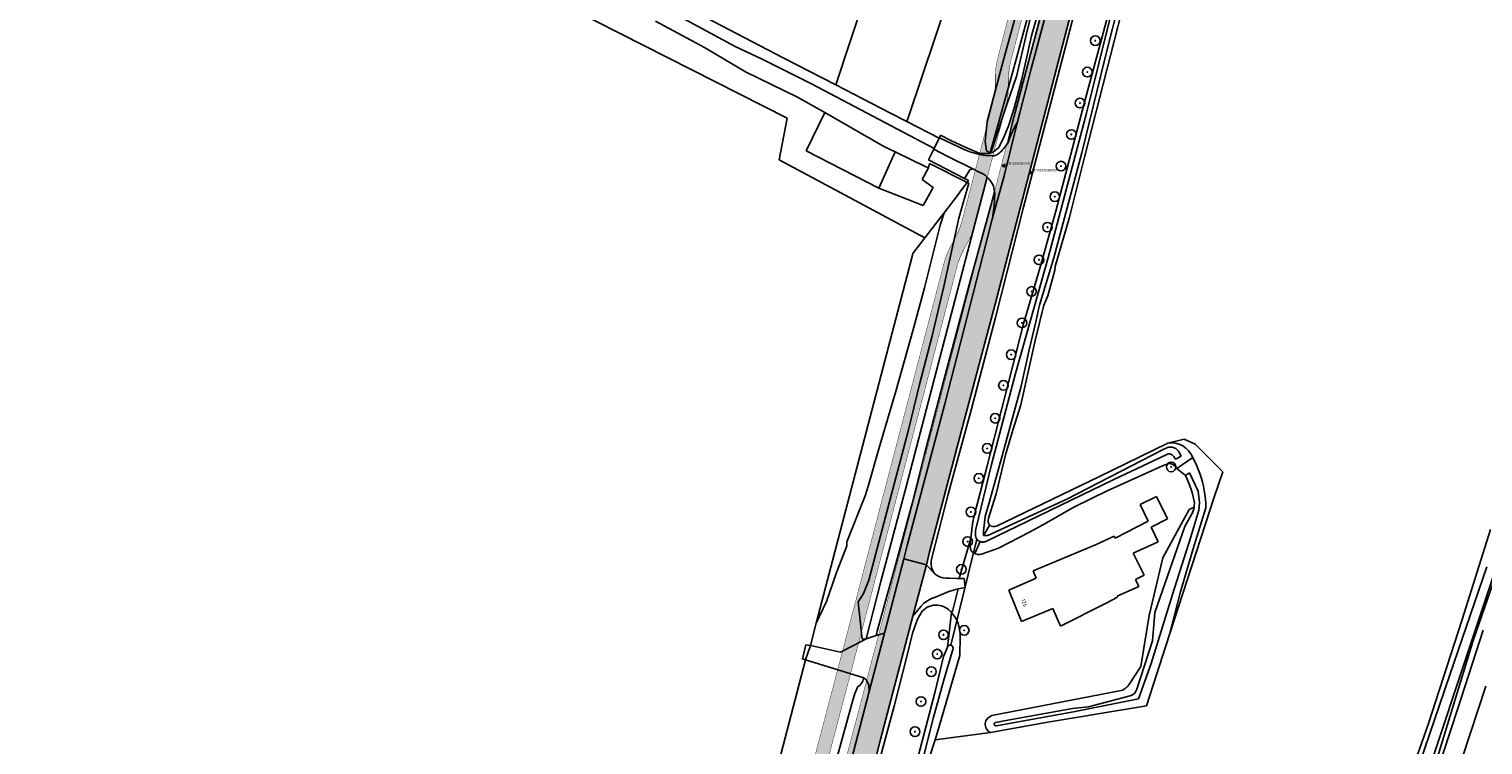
# Model space of a CAD drawing. Header units: metres. Extents: x 102000 to 105000, y 414600 to 420766.
# Tile 94 of 206: x 102965 to 103343, y 417877 to 418063. Entities that reach past the tile are written whole.
import ezdxf

# ---------------------------------------------------------------- set-up
doc = ezdxf.new("R2010")
doc.units = ezdxf.units.M
doc.layers.get('0').update_dxf_attribs({"color": 8})
doc.layers.add('00-Ontwerp DKIV', color=8, linetype='Continuous', lineweight=0)
doc.styles.add('MtXpl_NLCS-ISO', font='NLCS-ISO.ttf')
doc.styles.add('NLCS-ISO', font='NLCS-ISO.ttf')

msp = doc.modelspace()

# ---------------------------------------------------------------- hatches: boundary and pattern name
at = {"ltscale": 0.1}
h = msp.add_hatch(color=256, dxfattribs=at)
edge = h.paths.add_edge_path()
edge.add_arc((103242.33, 418060.26), 0.075, 0, 360)
h = msp.add_hatch(color=256, dxfattribs=at)
edge = h.paths.add_edge_path()
edge.add_arc((103240.24, 418052.07), 0.075, 0, 360)
h = msp.add_hatch(color=256, dxfattribs=at)
edge = h.paths.add_edge_path()
edge.add_arc((103238.33, 418044), 0.075, 0, 360)
h = msp.add_hatch(color=256, dxfattribs=at)
edge = h.paths.add_edge_path()
edge.add_arc((103236.07, 418035.81), 0.075, 0, 360)
h = msp.add_hatch(color=256, dxfattribs=at)
edge = h.paths.add_edge_path()
edge.add_arc((103233.37, 418027.58), 0.075, 0, 360)
h = msp.add_hatch(color=256, dxfattribs=at)
edge = h.paths.add_edge_path()
edge.add_arc((103231.77, 418019.63), 0.075, 0, 360)
h = msp.add_hatch(color=256, dxfattribs=at)
edge = h.paths.add_edge_path()
edge.add_arc((103229.86, 418011.69), 0.075, 0, 360)
h = msp.add_hatch(color=256, dxfattribs=at)
edge = h.paths.add_edge_path()
edge.add_arc((103227.65, 418003.17), 0.075, 0, 360)
h = msp.add_hatch(color=256, dxfattribs=at)
edge = h.paths.add_edge_path()
edge.add_arc((103225.72, 417994.94), 0.075, 0, 360)
h = msp.add_hatch(color=256, dxfattribs=at)
edge = h.paths.add_edge_path()
edge.add_arc((103223.23, 417986.75), 0.075, 0, 360)
h = msp.add_hatch(color=256, dxfattribs=at)
edge = h.paths.add_edge_path()
edge.add_arc((103220.41, 417978.48), 0.075, 0, 360)
h = msp.add_hatch(color=256, dxfattribs=at)
edge = h.paths.add_edge_path()
edge.add_arc((103218.4, 417970.49), 0.075, 0, 360)
h = msp.add_hatch(color=256, dxfattribs=at)
edge = h.paths.add_edge_path()
edge.add_arc((103216.23, 417961.93), 0.075, 0, 360)
h = msp.add_hatch(color=256, dxfattribs=at)
edge = h.paths.add_edge_path()
edge.add_arc((103214.15, 417954.07), 0.075, 0, 360)
h = msp.add_hatch(color=256, dxfattribs=at)
edge = h.paths.add_edge_path()
edge.add_arc((103262.07, 417949.24), 0.075, 0, 360)
h = msp.add_hatch(color=256, dxfattribs=at)
edge = h.paths.add_edge_path()
edge.add_arc((103211.98, 417946.28), 0.075, 0, 360)
h = msp.add_hatch(color=256, dxfattribs=at)
edge = h.paths.add_edge_path()
edge.add_arc((103209.94, 417937.51), 0.075, 0, 360)
h = msp.add_hatch(color=256, dxfattribs=at)
edge = h.paths.add_edge_path()
edge.add_arc((103209.08, 417929.81), 0.075, 0, 360)
h = msp.add_hatch(color=256, dxfattribs=at)
edge = h.paths.add_edge_path()
edge.add_arc((103207.45, 417922.58), 0.075, 0, 360)
h = msp.add_hatch(color=256, dxfattribs=at)
edge = h.paths.add_edge_path()
edge.add_arc((103208.18, 417906.69), 0.075, 0, 360)
h = msp.add_hatch(color=256, dxfattribs=at)
edge = h.paths.add_edge_path()
edge.add_arc((103202.79, 417905.52), 0.075, 0, 360)
h = msp.add_hatch(color=256, dxfattribs=at)
edge = h.paths.add_edge_path()
edge.add_arc((103201.15, 417900.5), 0.075, 0, 360)
h = msp.add_hatch(color=256, dxfattribs=at)
edge = h.paths.add_edge_path()
edge.add_arc((103199.61, 417895.91), 0.075, 0, 360)
h = msp.add_hatch(color=256, dxfattribs=at)
edge = h.paths.add_edge_path()
edge.add_arc((103196.91, 417888.16), 0.075, 0, 360)
h = msp.add_hatch(color=256, dxfattribs=at)
edge = h.paths.add_edge_path()
edge.add_arc((103195.36, 417880.3), 0.075, 0, 360)
at = {"layer": '00-Ontwerp DKIV', "transparency": 33554623}
h = msp.add_hatch(color=256, dxfattribs=at)
h.dxf.hatch_style = 1
edge = h.paths.add_edge_path()
edge.add_line((102886.9, 416781.55), (102904.84, 416850.64))
edge.add_line((102904.84, 416850.64), (102928.19, 416939.15))
edge.add_line((102928.19, 416939.15), (102953.56, 417035.86))
edge.add_line((102953.56, 417035.86), (102978.87, 417132.59))
edge.add_line((102978.87, 417132.59), (103004.22, 417229.32))
edge.add_line((103004.22, 417229.32), (103029.53, 417326.07))
edge.add_line((103029.53, 417326.07), (103055.68, 417425.95))
edge.add_line((103055.68, 417425.95), (103080.17, 417519.56))
edge.add_line((103080.17, 417519.56), (103105.56, 417616.34))
edge.add_line((103105.56, 417616.34), (103130.84, 417713.01))
edge.add_line((103130.84, 417713.01), (103156.04, 417809.8))
edge.add_line((103156.04, 417809.8), (103181.49, 417906.51))
edge.add_line((103181.49, 417906.51), (103206.38, 418001.72))
edge.add_arc((103225.69, 417996.42), 20.03, 148.2907, 164.6587, ccw=False)
edge.add_arc((103191.64, 418017.46), 20, 328.2852, 344.8956)
edge.add_line((103210.95, 418012.25), (103219.02, 418043.1))
edge.add_arc((103199.68, 418048.21), 20, 345.2137, 362.334)
edge.add_arc((103239.65, 418049.83), 20, 165.3297, 182.3256, ccw=False)
edge.add_line((103220.3, 418054.9), (103232.12, 418100.04))
edge.add_line((103232.12, 418100.04), (103242.56, 418140.06))
edge.add_line((103242.56, 418140.06), (103250.16, 418168.97))
edge.add_line((103250.16, 418168.97), (103293.88, 418334.46))
edge.add_line((103293.88, 418334.46), (103297.17, 418351.1))
edge.add_arc((103267.5, 418356.96), 30.25, 348.8207, 407.0551)
edge.add_arc((103314.5, 418407.47), 38.75, 204.5183, 227.0551, ccw=False)
edge.add_arc((103314.5, 418407.47), 38.75, 197.206, 204.5183, ccw=False)
edge.add_arc((103314.5, 418407.47), 38.75, 192.769, 197.206, ccw=False)
edge.add_arc((103314.5, 418407.47), 38.75, 184.7464, 192.769, ccw=False)
edge.add_arc((103314.5, 418407.47), 38.75, 114.5178, 184.7464, ccw=False)
edge.add_arc((103280.48, 418441.33), 18, 4.4601, 5.3047)
edge.add_arc((103280.48, 418441.33), 18, 5.3047, 11.5456)
edge.add_line((103298.11, 418444.93), (103297.89, 418446.04))
edge.add_line((103297.89, 418446.04), (103297.84, 418446.29))
edge.add_arc((103314.5, 418407.47), 42.25, 113.2363, 115.0728)
edge.add_arc((103295.75, 418447.55), 2, 194.986, 295.0728, ccw=False)
edge.add_line((103293.82, 418447.03), (103291.9, 418454.22))
edge.add_line((103291.9, 418454.22), (103288.51, 418453.32))
edge.add_line((103288.51, 418453.32), (103290.96, 418444.17))
edge.add_arc((103289.03, 418443.65), 2, -54.8547, 14.986, ccw=False)
edge.add_arc((103314.5, 418407.47), 42.25, 125.1453, 186.0532)
edge.add_arc((103314.5, 418407.47), 42.25, 186.0532, 192.9535)
edge.add_arc((103314.5, 418407.47), 42.25, 192.9535, 197.0227)
edge.add_arc((103314.5, 418407.47), 42.25, 197.0227, 203.2368)
edge.add_arc((103314.5, 418407.47), 42.25, 203.2368, 227.0551)
edge.add_arc((103267.5, 418356.96), 26.75, -11.1793, 47.0551, ccw=False)
edge.add_line((103293.74, 418351.77), (103290.45, 418335.14))
edge.add_line((103290.45, 418335.14), (103246.78, 418169.85))
edge.add_line((103246.78, 418169.85), (103239.17, 418140.95))
edge.add_line((103239.17, 418140.95), (103239.17, 418140.94))
edge.add_line((103239.17, 418140.94), (103228.73, 418100.92))
edge.add_line((103228.73, 418100.92), (103216.92, 418055.78))
edge.add_arc((103236.27, 418050.72), 20, 165.3308, 182.3256)
edge.add_arc((103196.3, 418049.09), 20, -14.7863, 2.334, ccw=False)
edge.add_line((103215.63, 418043.99), (103207.6, 418013.28))
edge.add_arc((103188.25, 418018.34), 20, 328.2852, 345.318, ccw=False)
edge.add_arc((103222.28, 417997.32), 20, 148.2852, 164.6763)
edge.add_line((103202.99, 418002.6), (103178.1, 417907.4))
edge.add_line((103178.1, 417907.4), (103152.66, 417810.68))
edge.add_line((103152.66, 417810.68), (103127.45, 417713.89))
edge.add_line((103127.45, 417713.89), (103102.18, 417617.22))
edge.add_line((103102.18, 417617.22), (103076.78, 417520.45))
edge.add_line((103076.78, 417520.45), (103052.29, 417426.84))
edge.add_line((103052.29, 417426.84), (103026.15, 417326.95))
edge.add_line((103026.15, 417326.95), (103000.83, 417230.21))
edge.add_line((103000.83, 417230.21), (102975.49, 417133.48))
edge.add_line((102975.49, 417133.48), (102950.17, 417036.74))
edge.add_line((102950.17, 417036.74), (102924.8, 416940.04))
edge.add_line((102924.8, 416940.04), (102901.62, 416852.18))
edge.add_line((102901.62, 416852.18), (102877.33, 416758.81))
edge.add_arc((102909.74, 416750.34), 33.5, 165.3461, 192.0759)
edge.add_line((102876.99, 416743.33), (102877.08, 416742.86))
edge.add_arc((102848.36, 416736.65), 29.38, -11.7608, 12.2022, ccw=False)
edge.add_line((102877.13, 416730.66), (102880.91, 416746.96))
edge.add_arc((102880.42, 416747.08), 0.5, 186.3319, 346.473, ccw=False)
edge.add_arc((102909.74, 416750.34), 30, 165.3461, 186.3319, ccw=False)
edge.add_line((102880.72, 416757.92), (102883.48, 416768.49))
edge.add_arc((102888.32, 416767.23), 5, 75.3174, 165.3461, ccw=False)
edge.add_line((102889.59, 416772.06), (102894.48, 416770.78))
edge.add_arc((102892.46, 416763.04), 8, 29.1317, 75.3174, ccw=False)
edge.add_line((102899.45, 416766.94), (102899.75, 416766.39))
edge.add_line((102899.75, 416766.39), (102902.8, 416768.11))
edge.add_line((102902.8, 416768.11), (102902.4, 416768.83))
edge.add_arc((102892.79, 416763.47), 11, 29.1317, 75.3174)
edge.add_line((102895.58, 416774.11), (102890.47, 416775.45))
edge.add_arc((102891.74, 416780.29), 5, 165.3461, 255.3174, ccw=False)
h = msp.add_hatch(color=256, dxfattribs=at)
h.dxf.hatch_style = 1
edge = h.paths.add_edge_path()
edge.add_line((102915.47, 416843.99), (102939.74, 416935.89))
edge.add_line((102939.74, 416935.89), (102960.31, 417014.31))
edge.add_line((102960.31, 417014.31), (102960.44, 417014.78))
edge.add_line((102960.44, 417014.78), (102963.61, 417026.32))
edge.add_line((102963.61, 417026.32), (102965.3, 417032.79))
edge.add_line((102965.3, 417032.79), (102990.43, 417129.35))
edge.add_line((102990.43, 417129.35), (103015.77, 417226.08))
edge.add_line((103015.77, 417226.08), (103041.09, 417322.82))
edge.add_line((103041.09, 417322.82), (103066.41, 417419.56))
edge.add_line((103066.41, 417419.56), (103077.91, 417463.51))
edge.add_line((103077.91, 417463.51), (103078.25, 417464.8))
edge.add_line((103078.25, 417464.8), (103082.38, 417480.57))
edge.add_line((103082.38, 417480.57), (103083.41, 417484.56))
edge.add_line((103083.41, 417484.56), (103091.25, 417514.51))
edge.add_arc((103097.06, 417512.99), 6, 165.263, 165.3369, ccw=False)
edge.add_line((103091.25, 417514.52), (103097.65, 417538.88))
edge.add_arc((103103.45, 417537.36), 6, 165.297, 165.3029, ccw=False)
edge.add_line((103097.65, 417538.88), (103117.12, 417613.1))
edge.add_line((103117.12, 417613.1), (103142.4, 417709.78))
edge.add_line((103142.4, 417709.78), (103167.6, 417806.55))
edge.add_line((103167.6, 417806.55), (103193.04, 417903.26))
edge.add_line((103193.04, 417903.26), (103194.92, 417910.44))
edge.add_line((103194.92, 417910.44), (103199.37, 417927.49))
edge.add_line((103199.37, 417927.49), (103218.34, 418000.01))
edge.add_line((103218.34, 418000.01), (103243.68, 418096.81))
edge.add_line((103243.68, 418096.81), (103259.4, 418157.1))
edge.add_line((103259.4, 418157.1), (103260.93, 418159.65))
edge.add_arc((103281.69, 418145.38), 25.2, 138.8322, 145.4961, ccw=False)
edge.add_line((103262.72, 418161.97), (103268.71, 418185.16))
edge.add_line((103268.71, 418185.16), (103268.7, 418185.17))
edge.add_arc((103273.4, 418188.47), 5.75, 160.7667, 215.0643, ccw=False)
edge.add_line((103267.98, 418190.36), (103270.39, 418199.71))
edge.add_line((103270.39, 418199.71), (103281.45, 418242.62))
edge.add_line((103281.45, 418242.62), (103281.31, 418242.66))
edge.add_line((103281.31, 418242.66), (103281.56, 418243.62))
edge.add_arc((103296.23, 418239.84), 15.15, 75.5421, 165.5421, ccw=False)
edge.add_line((103300.01, 418254.51), (103306.89, 418252.74))
edge.add_line((103306.89, 418252.74), (103309.29, 418262.14))
edge.add_line((103309.29, 418262.14), (103302.43, 418263.91))
edge.add_arc((103306.21, 418278.58), 15.15, 165.5421, 255.5421, ccw=False)
edge.add_line((103291.54, 418282.36), (103299.83, 418314.5))
edge.add_line((103299.83, 418314.5), (103303.69, 418327.57))
edge.add_line((103303.69, 418327.57), (103317.31, 418369.37))
edge.add_arc((103334.42, 418363.8), 18, 114.5158, 161.9534, ccw=False)
edge.add_arc((103314.5, 418407.47), 30, 294.5158, 341.6127)
edge.add_arc((103360.05, 418392.33), 18, 105.0618, 161.6127, ccw=False)
edge.add_line((103355.38, 418409.71), (103381.42, 418416.72))
edge.add_arc((103433.4, 418223.59), 200, 102.5957, 105.0618, ccw=False)
edge.add_line((103389.78, 418418.78), (103391.44, 418419.15))
edge.add_line((103391.44, 418419.15), (103390.25, 418423.58))
edge.add_line((103390.25, 418423.58), (103390.13, 418423.55))
edge.add_line((103390.13, 418423.55), (103387.7, 418422.94))
edge.add_line((103387.7, 418422.94), (103385.28, 418422.31))
edge.add_line((103385.28, 418422.31), (103381.55, 418421.31))
edge.add_line((103381.55, 418421.31), (103380.45, 418421.01))
edge.add_line((103380.45, 418421.01), (103375.63, 418419.71))
edge.add_line((103375.63, 418419.71), (103370.8, 418418.41))
edge.add_line((103370.8, 418418.41), (103365.97, 418417.11))
edge.add_line((103365.97, 418417.11), (103361.14, 418415.81))
edge.add_line((103361.14, 418415.81), (103356.31, 418414.51))
edge.add_line((103356.31, 418414.51), (103354.88, 418414.13))
edge.add_line((103354.88, 418414.13), (103353.9, 418413.87))
edge.add_line((103353.9, 418413.87), (103351.27, 418413.16))
edge.add_arc((103356.65, 418393.17), 20.69, 105.0618, 124.6376)
edge.add_arc((103314.5, 418407.47), 30.5, 5.1346, 24.8151)
edge.add_arc((103343.88, 418440.9), 20.69, 265.3235, 284.9851)
edge.add_line((103349.23, 418420.91), (103388.18, 418431.33))
edge.add_line((103388.18, 418431.33), (103388, 418432.01))
edge.add_line((103388, 418432.01), (103387.01, 418435.7))
edge.add_line((103387.01, 418435.7), (103375.15, 418432.53))
edge.add_line((103375.15, 418432.53), (103360.19, 418428.52))
edge.add_line((103360.19, 418428.52), (103350.95, 418426.05))
edge.add_arc((103346.29, 418443.44), 18, 228.531, 284.986, ccw=False)
edge.add_arc((103314.5, 418407.47), 30, 48.531, 49.3188)
edge.add_line((103334.06, 418430.22), (103334.06, 418430.22))
edge.add_arc((103314.5, 418407.47), 30, 49.3189, 74.1216)
edge.add_arc((103327.64, 418453.64), 18, 202.3982, 254.1216, ccw=False)
edge.add_arc((103295.05, 418492.58), 48.5, 284.986, 289.1919, ccw=False)
edge.add_line((103307.59, 418445.73), (103305.93, 418445.29))
edge.add_line((103305.93, 418445.29), (103308.07, 418437.32))
edge.add_line((103308.07, 418437.32), (103308.21, 418436.8))
edge.add_arc((103314.5, 418407.47), 30, 102.1194, 107.8513)
edge.add_line((103305.31, 418436.03), (103305.17, 418436.54))
edge.add_line((103305.17, 418436.54), (103303.04, 418444.49))
edge.add_arc((103314.5, 418407.47), 38.75, 107.206, 114.5178)
edge.add_arc((103280.48, 418441.33), 18, -44.8569, 4.4601, ccw=False)
edge.add_arc((103314.5, 418407.47), 30, 135.1431, 164.1211)
edge.add_arc((103268.34, 418420.6), 18, 294.8041, 344.1211, ccw=False)
edge.add_arc((103314.5, 418407.47), 38.75, 184.7464, 192.769)
edge.add_line((103276.71, 418398.91), (103284.65, 418401.03))
edge.add_line((103284.65, 418401.03), (103285.17, 418401.17))
edge.add_arc((103314.5, 418407.47), 30, 192.1194, 197.8513)
edge.add_line((103285.95, 418398.27), (103285.43, 418398.13))
edge.add_line((103285.43, 418398.13), (103277.49, 418396.01))
edge.add_arc((103314.5, 418407.47), 38.75, 197.206, 204.5183)
edge.add_arc((103280.65, 418373.44), 18, 45.1436, 94.4606, ccw=False)
edge.add_arc((103314.5, 418407.47), 30, 225.1436, 232.7334)
edge.add_arc((103285.44, 418369.27), 18, -11.1793, 52.7334, ccw=False)
edge.add_line((103303.1, 418365.78), (103293.99, 418321.39))
edge.add_line((103293.99, 418321.39), (103292.71, 418316.32))
edge.add_line((103292.71, 418316.32), (103263.13, 418201.58))
edge.add_line((103263.13, 418201.58), (103252.14, 418158.98))
edge.add_line((103252.14, 418158.98), (103236.42, 418098.7))
edge.add_line((103236.42, 418098.7), (103218.93, 418031.9))
edge.add_line((103218.93, 418031.9), (103215.83, 418020.04))
edge.add_line((103215.83, 418020.04), (103211.08, 418001.91))
edge.add_line((103211.08, 418001.91), (103185.79, 417905.17))
edge.add_line((103185.79, 417905.17), (103185.33, 417903.42))
edge.add_line((103185.33, 417903.42), (103181.77, 417889.88))
edge.add_line((103181.77, 417889.88), (103160.34, 417808.45))
edge.add_line((103160.34, 417808.45), (103135.14, 417711.67))
edge.add_line((103135.14, 417711.67), (103109.86, 417614.99))
edge.add_line((103109.86, 417614.99), (103084.47, 417518.21))
edge.add_line((103084.47, 417518.21), (103061.28, 417429.61))
edge.add_line((103061.28, 417429.61), (103058.97, 417420.78))
edge.add_line((103058.97, 417420.78), (103033.83, 417324.72))
edge.add_line((103033.83, 417324.72), (103008.52, 417227.98))
edge.add_line((103008.52, 417227.98), (102983.17, 417131.25))
edge.add_line((102983.17, 417131.25), (102957.86, 417034.51))
edge.add_line((102957.86, 417034.51), (102932.49, 416937.8))
edge.add_line((102932.49, 416937.8), (102909.9, 416852.26))
edge.add_line((102909.9, 416852.26), (102908.22, 416845.89))
edge.add_line((102908.22, 416845.89), (102907.2, 416842.02))
edge.add_arc((103006.79, 416815.73), 103, 165.2155, 197.4258)
edge.add_arc((102894.2, 416780.39), 15, -55.0164, 17.4258, ccw=False)
edge.add_line((102902.8, 416768.11), (102899.75, 416766.38))
edge.add_line((102899.75, 416766.38), (102891.71, 416762.24))
edge.add_arc((102900.88, 416744.46), 20, 117.2745, 166.473)
edge.add_line((102881.43, 416749.14), (102880.91, 416746.96))
edge.add_line((102880.91, 416746.96), (102875.52, 416723.69))
edge.add_line((102875.52, 416723.69), (102882.44, 416722.09))
edge.add_arc((100763.6, 417222.28), 2177.08, 346.71772, 347.31296)
edge.add_arc((102907.04, 416739.76), 20, 117.2712, 167.3657, ccw=False)
edge.add_line((102897.87, 416757.54), (102903.16, 416760.26))
edge.add_line((102903.16, 416760.26), (102906.4, 416761.64))
edge.add_arc((102910.68, 416747.26), 15, 35.4679, 106.5686, ccw=False)
edge.add_arc((103006.79, 416815.73), 103, 215.4679, 221.1806)
edge.add_line((102929.26, 416747.91), (102949.41, 416724.88))
edge.add_line((102949.41, 416724.88), (102951.94, 416733.54))
edge.add_line((102951.94, 416733.54), (102937.84, 416749.53))
edge.add_arc((103015.06, 416817.69), 103, 165.2086, 221.4359, ccw=False)
edge = h.paths.add_edge_path(flags=16)
edge.add_arc((103314.5, 418407.47), 24.5, 0, 180)
edge.add_arc((103314.5, 418407.47), 24.5, 180, 360)
edge = h.paths.add_edge_path(flags=16)
edge.add_arc((103314.5, 418407.47), 30, 263.8987, 269.7468)
edge.add_line((103314.37, 418377.47), (103314.23, 418376.93))
edge.add_line((103314.23, 418376.93), (103311.83, 418367.74))
edge.add_line((103311.83, 418367.74), (103309.28, 418357.93))
edge.add_arc((103307.83, 418358.31), 1.5, 165.3871, 345.3871, ccw=False)
edge.add_line((103306.37, 418358.69), (103308.93, 418368.49))
edge.add_line((103308.93, 418368.49), (103311.18, 418377.12))
edge.add_line((103311.18, 418377.12), (103311.32, 418377.64))

# ---------------------------------------------------------------- linework, layer by layer
for p, q in [((103051.6, 418096.1), (103162.1, 418040.1)), ((103174.78, 418048.72), (103187.3, 418087)), ((103229.96, 418085.56), (103220.55, 418051.23)), ((103220.55, 418051.23), (103229.96, 418085.56)), ((103216.27, 417991.67), (103239.75, 418082.14)), ((103233.58, 418082.94), (103225.65, 418052.88)), ((103226.96, 418062.62), (103232.44, 418083.04)), ((103241.17, 418084.14), (103234.58, 418058.64)), ((103251.41, 418081.58), (103244.84, 418055.55)), ((103206.8, 418079.5), (103193.64, 418040.41)), ((103224.29, 418061.67), (103228.08, 418077.44)), ((103252.28, 418079.78), (103239.46, 418029.94)), ((103229.96, 418076.69), (103225.69, 418061.48)), ((103134.92, 418069.41), (103161, 418055.81)), ((103131.35, 418068.01), (103148.54, 418058.74)), ((103218.36, 418054.91), (103221.85, 418067.87)), ((103239.78, 418045.2), (103245.64, 418067.05)), ((103239.99, 418041.33), (103246.37, 418066.86)), ((103127.77, 418065.29), (103140.57, 418058.43)), ((103220.7, 418038.64), (103226.96, 418062.62)), ((103140.57, 418058.43), (103151.24, 418052.17)), ((103148.54, 418058.74), (103155.41, 418055.48)), ((103221.77, 418050.95), (103224.29, 418061.67)), ((103225.69, 418061.48), (103223.19, 418050.24)), ((103234.58, 418058.64), (103223.63, 418016.87)), ((103155.41, 418055.48), (103156.41, 418054.98)), ((103156.41, 418054.98), (103168.45, 418048.98)), ((103161, 418055.81), (103174.78, 418048.72)), ((103215.8, 418045.46), (103218.36, 418054.91)), ((103244.84, 418055.55), (103238.8, 418031.07)), ((103151.24, 418052.17), (103164.75, 418045.55)), ((103220.55, 418051.23), (103214.96, 418031.08)), ((103214.96, 418031.08), (103220.55, 418051.23)), ((103219.19, 418043.41), (103221.77, 418050.95)), ((103225.65, 418052.88), (103222.66, 418041.45)), ((103168.45, 418048.98), (103200.32, 418032.17)), ((103188.85, 418041.48), (103174.78, 418048.72)), ((103223.19, 418050.24), (103221.15, 418042.66)), ((103164.75, 418045.55), (103171.85, 418041.51)), ((103214.18, 418039.21), (103215.8, 418045.46)), ((103215.49, 418032.1), (103219.19, 418043.41)), ((103232.04, 418015.88), (103239.78, 418045.2)), ((103162.1, 418040.1), (103160, 418029.2)), ((103167, 418031.6), (103171.85, 418041.51)), ((103171.85, 418041.51), (103187.43, 418032.64)), ((103193.24, 418039.23), (103188.85, 418041.48)), ((103193.64, 418040.41), (103193.24, 418039.23)), ((103193.24, 418039.23), (103201.69, 418034.89)), ((103213.62, 418034.01), (103214.18, 418039.21)), ((103222.06, 418039.14), (103218.57, 418025.01)), ((103221.15, 418042.66), (103219.81, 418038.28)), ((103221.17, 418037.55), (103222.06, 418039.14)), ((103222.66, 418041.45), (103222.06, 418039.14)), ((103230.12, 418004.08), (103239.99, 418041.33)), ((103201.73, 418034.98), (103202.04, 418035.6)), ((103202.04, 418035.6), (103201.73, 418034.98)), ((103202.04, 418035.6), (103204.68, 418034.26)), ((103204.68, 418034.26), (103202.04, 418035.6)), ((103219.81, 418038.28), (103218.34, 418034.69)), ((103219.41, 418033.42), (103220.7, 418038.64)), ((103219.41, 418033.42), (103220.43, 418035.78)), ((103220.43, 418035.78), (103221.17, 418037.55)), ((103185.9, 418021.8), (103167, 418031.6)), ((103187.43, 418032.64), (103190.21, 418031.3)), ((103198.84, 418029.26), (103200.23, 418031.98)), ((103200.23, 418031.98), (103198.84, 418029.26)), ((103200.32, 418032.17), (103200.23, 418031.98)), ((103200.32, 418032.17), (103200.23, 418031.98)), ((103200.23, 418031.98), (103203.77, 418030.13)), ((103200.32, 418032.17), (103201.69, 418034.89)), ((103201.69, 418034.89), (103200.32, 418032.17)), ((103201.69, 418034.89), (103201.73, 418034.98)), ((103201.73, 418034.98), (103201.69, 418034.89)), ((103208.18, 418031.89), (103201.73, 418034.98)), ((103204.68, 418034.26), (103208.41, 418032.51)), ((103208.41, 418032.51), (103204.68, 418034.26)), ((103209.92, 418031.2), (103208.18, 418031.89)), ((103208.41, 418032.51), (103212.04, 418030.97)), ((103212.04, 418030.97), (103208.41, 418032.51)), ((103213.96, 418031.52), (103213.62, 418034.01)), ((103214.96, 418031.08), (103213.96, 418031.52)), ((103215.02, 418031.05), (103215.49, 418032.1)), ((103217.11, 418032.36), (103215.8, 418031.27)), ((103218.34, 418034.69), (103217.11, 418032.36)), ((103160, 418029.2), (103197.95, 418008.88)), ((103190.21, 418031.3), (103185.9, 418021.8)), ((103190.21, 418031.3), (103198.01, 418027.52)), ((103208.22, 418024.37), (103198.84, 418029.26)), ((103198.84, 418029.26), (103208.22, 418024.37)), ((103198.85, 418027.14), (103199.14, 418028.25)), ((103199.14, 418028.25), (103208.97, 418023.33)), ((103203.77, 418030.13), (103210.26, 418026.94)), ((103211.91, 418030.66), (103209.92, 418031.2)), ((103211.95, 418030.65), (103211.91, 418030.66)), ((103212.04, 418030.97), (103211.95, 418030.65)), ((103211.95, 418030.65), (103213.76, 418030.31)), ((103212.04, 418030.97), (103212.21, 418030.9)), ((103212.21, 418030.9), (103212.04, 418030.97)), ((103212.21, 418030.9), (103214.9, 418030.86)), ((103214.9, 418030.86), (103212.21, 418030.9)), ((103213.76, 418030.31), (103215.43, 418030.26)), ((103214.9, 418030.86), (103214.96, 418031.08)), ((103214.96, 418031.08), (103214.9, 418030.86)), ((103215.02, 418031.05), (103214.96, 418031.08)), ((103215.8, 418031.27), (103215.02, 418031.05)), ((103218.05, 418027.67), (103218.95, 418027.67)), ((103238.8, 418031.07), (103231.54, 418003.67)), ((103239.46, 418029.94), (103235.59, 418014.25)), ((103198.85, 418027.14), (103197.21, 418024.13)), ((103197.21, 418024.13), (103200.1, 418021.99)), ((103198.01, 418027.52), (103198.85, 418027.14)), ((103207.68, 417999.86), (103214.15, 418024.7)), ((103208.22, 418024.37), (103209.65, 418026.59)), ((103209.32, 418023.8), (103208.22, 418024.37)), ((103208.22, 418024.37), (103209.32, 418023.8)), ((103209.65, 418026.59), (103210.4, 418026.87)), ((103210.26, 418026.94), (103210.4, 418026.87)), ((103210.4, 418026.87), (103212.11, 418026)), ((103218.57, 418025.01), (103215.71, 418014.7)), ((103225.02, 418025.92), (103225.92, 418025.92)), ((103197.46, 418017.34), (103185.9, 418021.8)), ((103200.1, 418021.99), (103197.46, 418017.34)), ((103207.5, 418021.37), (103206.44, 418019.96)), ((103207.5, 418021.37), (103206.44, 418019.96)), ((103206.81, 418014.05), (103209.37, 418023.14)), ((103208.97, 418023.33), (103207.5, 418021.37)), ((103208.97, 418023.33), (103207.5, 418021.37)), ((103209.32, 418023.8), (103208.97, 418023.33)), ((103209.32, 418023.8), (103208.97, 418023.33)), ((103209.37, 418023.14), (103208.97, 418023.33)), ((103216.04, 418020.93), (103215.25, 418017.91)), ((103215.6, 418022.79), (103215.77, 418022.34)), ((103215.77, 418022.34), (103216.04, 418020.93)), ((103216.04, 418020.93), (103216.12, 418020.51)), ((103216.12, 418020.51), (103216.06, 418018.77)), ((103206.44, 418019.96), (103202.94, 418015.38)), ((103206.44, 418019.96), (103202.94, 418015.38)), ((103215.25, 418017.91), (103209.5, 417996.64)), ((103215.93, 418016.59), (103215.76, 418015.35)), ((103215.95, 418016.98), (103215.93, 418016.59)), ((103216.06, 418018.77), (103215.95, 418016.98)), ((103223.63, 418016.87), (103216.33, 417988.17)), ((103202.94, 418015.38), (103197.95, 418008.88)), ((103202.94, 418015.38), (103197.95, 418008.88)), ((103202.94, 418015.38), (103201.89, 418012.18)), ((103202.85, 417996.22), (103206.81, 418014.05)), ((103215.46, 418013.76), (103213.03, 418004.21)), ((103215.71, 418014.7), (103215.46, 418013.76)), ((103215.76, 418015.35), (103215.62, 418014.76)), ((103215.62, 418014.76), (103215.71, 418014.7)), ((103227.93, 418001.27), (103232.04, 418015.88)), ((103235.59, 418014.25), (103231.9, 418001.44)), ((103197.95, 418008.88), (103194.83, 418004.81)), ((103197.95, 418008.88), (103194.83, 418004.81)), ((103201.89, 418012.18), (103197.83, 417995.87)), ((103194.72, 418004.38), (103169.64, 417908.55)), ((103194.83, 418004.81), (103194.72, 418004.38)), ((103194.83, 418004.81), (103194.72, 418004.38)), ((103213.03, 418004.21), (103203.08, 417965.31)), ((103221.51, 417973.57), (103230.12, 418004.08)), ((103223.66, 417986.52), (103227.93, 418001.27)), ((103231.54, 418003.67), (103227.78, 417991.35)), ((103231.9, 418001.44), (103231.8, 418000.47)), ((103200.42, 417972.33), (103207.68, 417999.86)), ((103231.8, 418000.47), (103229.97, 417993.81)), ((103197.83, 417995.87), (103194.83, 417984.71)), ((103199.84, 417983.39), (103202.85, 417996.22)), ((103209.5, 417996.64), (103202.56, 417970.57)), ((103229.97, 417993.81), (103228.93, 417991.39)), ((103207.5, 417958.75), (103216.27, 417991.67)), ((103228.93, 417991.39), (103226.65, 417982.2)), ((103227.59, 417990.68), (103226.79, 417987)), ((103227.78, 417991.35), (103227.59, 417990.68)), ((103216.33, 417988.17), (103210.07, 417964.38)), ((103214.16, 417949.53), (103223.66, 417986.52)), ((103226.79, 417987), (103225.1, 417979.74)), ((103194.83, 417984.71), (103190.47, 417969.24)), ((103196.51, 417970.71), (103199.84, 417983.39)), ((103226.65, 417982.2), (103222.88, 417965.42)), ((103225.1, 417979.74), (103222.97, 417970.25)), ((103193.11, 417944.44), (103200.42, 417972.33)), ((103215.27, 417949.84), (103221.51, 417973.57)), ((103190.47, 417969.24), (103185.97, 417953.93)), ((103193.57, 417958.54), (103196.51, 417970.71)), ((103202.56, 417970.57), (103197.87, 417952.58)), ((103222.97, 417970.25), (103218.06, 417952.14)), ((103203.08, 417965.31), (103193.36, 417928.82)), ((103210.07, 417964.38), (103203.98, 417942.16)), ((103222.88, 417965.42), (103220.81, 417958.78)), ((103187.21, 417934.6), (103193.57, 417958.54)), ((103199.13, 417927.14), (103207.5, 417958.75)), ((103220.81, 417958.78), (103218.96, 417952.43)), ((103265.5, 417956.5), (103261.17, 417955.45)), ((103268.3, 417955.2), (103265.5, 417956.5)), ((103185.97, 417953.93), (103183.24, 417944.5)), ((103197.87, 417952.58), (103194.6, 417939.7)), ((103218.06, 417952.14), (103214.78, 417940.26)), ((103218.96, 417952.43), (103216.5, 417942.23)), ((103260.02, 417953.78), (103234.94, 417940.83)), ((103243.23, 417946.62), (103261.17, 417955.45)), ((103247, 417945.85), (103260.91, 417952.51)), ((103261.14, 417954.3), (103260.02, 417953.78)), ((103260.91, 417952.51), (103261.04, 417952.56)), ((103261.04, 417952.56), (103261.17, 417952.6)), ((103261.38, 417954.35), (103261.14, 417954.3)), ((103261.17, 417952.6), (103261.31, 417952.62)), ((103261.31, 417952.62), (103261.45, 417952.63)), ((103261.62, 417954.39), (103261.38, 417954.35)), ((103261.45, 417952.63), (103261.59, 417952.62)), ((103261.59, 417952.62), (103261.72, 417952.61)), ((103261.87, 417954.4), (103261.62, 417954.39)), ((103261.72, 417952.61), (103261.84, 417952.59)), ((103261.84, 417952.59), (103261.96, 417952.55)), ((103262.11, 417954.38), (103261.87, 417954.4)), ((103261.96, 417952.55), (103262.08, 417952.51)), ((103262.08, 417952.51), (103262.2, 417952.45)), ((103262.36, 417954.35), (103262.11, 417954.38)), ((103262.2, 417952.45), (103262.31, 417952.39)), ((103262.31, 417952.39), (103262.41, 417952.31)), ((103262.6, 417954.29), (103262.36, 417954.35)), ((103262.41, 417952.31), (103262.51, 417952.23)), ((103262.51, 417952.23), (103262.6, 417952.14)), ((103262.83, 417954.22), (103262.6, 417954.29)), ((103262.6, 417952.14), (103262.68, 417952.04)), ((103262.68, 417952.04), (103262.75, 417951.94)), ((103262.75, 417951.94), (103263.23, 417951.23)), ((103263.05, 417954.12), (103262.83, 417954.22)), ((103263.27, 417954.01), (103263.05, 417954.12)), ((103263.23, 417951.23), (103264.71, 417952.08)), ((103263.47, 417953.87), (103263.27, 417954.01)), ((103263.66, 417953.72), (103263.47, 417953.87)), ((103263.84, 417953.55), (103263.66, 417953.72)), ((103264.01, 417953.37), (103263.84, 417953.55)), ((103264.71, 417952.08), (103264.01, 417953.37)), ((103275.57, 417947.94), (103268.3, 417955.2)), ((103211.24, 417933.06), (103215.27, 417949.84)), ((103211.27, 417938.52), (103214.16, 417949.53)), ((103255.25, 417947.45), (103259.8, 417949.56)), ((103259.8, 417949.56), (103261.48, 417950.17)), ((103267.69, 417951.74), (103263.56, 417948.8)), ((103263.56, 417948.8), (103265.78, 417947.05)), ((103267.69, 417951.74), (103268.71, 417949.69)), ((103268.71, 417949.69), (103269.55, 417947.57)), ((103340.73, 417904.01), (103356.58, 417949.91)), ((103183.24, 417944.5), (103182.4, 417941.71)), ((103186.47, 417919.4), (103193.11, 417944.44)), ((103213.82, 417929.83), (103247, 417945.85)), ((103216.6, 417933.83), (103243.23, 417946.62)), ((103245.25, 417942.94), (103255.25, 417947.45)), ((103266.88, 417947.67), (103265.78, 417947.05)), ((103265.78, 417947.05), (103266.74, 417944.87)), ((103266.74, 417944.87), (103267.51, 417942.62)), ((103269.12, 417942.91), (103266.88, 417947.67)), ((103273.3, 417941.4), (103275.57, 417947.94)), ((103182.4, 417941.71), (103177.65, 417929.71)), ((103203.98, 417942.16), (103199.78, 417925.58)), ((103234.94, 417940.83), (103214.34, 417931.38)), ((103216.5, 417942.23), (103214.51, 417935.87)), ((103236.76, 417938.73), (103241.54, 417941.1)), ((103241.54, 417941.1), (103245.25, 417942.94)), ((103258.28, 417941.55), (103253.96, 417939.43)), ((103261.16, 417935.7), (103258.28, 417941.55)), ((103261.65, 417905.64), (103273.3, 417941.4)), ((103267.51, 417942.62), (103268.08, 417940.32)), ((103269.44, 417940.02), (103269.12, 417942.91)), ((103194.6, 417939.7), (103190.13, 417923.08)), ((103210.39, 417935), (103211.27, 417938.52)), ((103214.78, 417940.26), (103213.65, 417936.31)), ((103229.63, 417934.66), (103236.76, 417938.73)), ((103253.96, 417939.43), (103256.1, 417935.08)), ((103266.74, 417938.15), (103259.89, 417925.58)), ((103267.38, 417936.85), (103265.65, 417933.73)), ((103268.04, 417938.78), (103266.74, 417938.15)), ((103267.6, 417937.31), (103267.38, 417936.85)), ((103267.79, 417937.79), (103267.6, 417937.31)), ((103271.13, 417938.6), (103267.69, 417927.69)), ((103267.94, 417938.28), (103267.79, 417937.79)), ((103268.04, 417938.78), (103267.94, 417938.28)), ((103268.1, 417939.29), (103268.04, 417938.78)), ((103268.08, 417940.32), (103268.11, 417939.8)), ((103268.11, 417939.8), (103268.1, 417939.29)), ((103268.24, 417934.53), (103269.29, 417938.01)), ((103269.29, 417938.01), (103269.44, 417940.02)), ((103351.67, 417937.8), (103340.02, 417902.96)), ((103183.34, 417919.72), (103187.21, 417934.6)), ((103209.87, 417930.68), (103210.39, 417935)), ((103211.16, 417932.72), (103211.24, 417933.06)), ((103213.17, 417931.42), (103214.81, 417934.12)), ((103213.65, 417936.31), (103213.19, 417932.53)), ((103225.16, 417932.22), (103229.63, 417934.66)), ((103256.1, 417935.08), (103247.48, 417930.67)), ((103256.84, 417933.58), (103261.16, 417935.7)), ((103258.71, 417929.77), (103256.84, 417933.58)), ((103265.65, 417933.73), (103257.84, 417911.29)), ((103267.19, 417931.04), (103268.24, 417934.53)), ((103177.65, 417929.71), (103177.6, 417928.73)), ((103204.65, 417902.79), (103211.44, 417930.39)), ((103208.91, 417927.35), (103209.87, 417930.68)), ((103209.84, 417930.5), (103209.7, 417928.8)), ((103209.87, 417930.68), (103209.84, 417930.5)), ((103210.91, 417926.68), (103212.37, 417929.79)), ((103211.1, 417932.05), (103211.12, 417932.39)), ((103211.11, 417931.71), (103211.1, 417932.05)), ((103211.15, 417931.37), (103211.11, 417931.71)), ((103211.12, 417932.39), (103211.16, 417932.72)), ((103211.22, 417931.03), (103211.15, 417931.37)), ((103211.32, 417930.7), (103211.22, 417931.03)), ((103211.44, 417930.39), (103211.32, 417930.7)), ((103211.57, 417930.25), (103211.44, 417930.39)), ((103211.71, 417930.13), (103211.57, 417930.25)), ((103211.86, 417930.03), (103211.71, 417930.13)), ((103212.02, 417929.93), (103211.86, 417930.03)), ((103212.19, 417929.85), (103212.02, 417929.93)), ((103212.37, 417929.79), (103212.19, 417929.85)), ((103212.37, 417929.79), (103212.54, 417929.74)), ((103212.54, 417929.74), (103212.73, 417929.7)), ((103212.73, 417929.7), (103212.91, 417929.69)), ((103212.91, 417929.69), (103213.1, 417929.68)), ((103213.1, 417929.68), (103213.28, 417929.7)), ((103213.19, 417932.53), (103213.17, 417931.42)), ((103214.34, 417931.38), (103213.17, 417931.42)), ((103213.28, 417929.7), (103213.47, 417929.73)), ((103213.47, 417929.73), (103213.65, 417929.77)), ((103213.65, 417929.77), (103213.82, 417929.83)), ((103217.14, 417928.11), (103225.16, 417932.22)), ((103247.23, 417931.24), (103242.33, 417928.96)), ((103247.48, 417930.67), (103247.23, 417931.24)), ((103252.15, 417926.79), (103258.71, 417929.77)), ((103262.42, 417915.99), (103267.19, 417931.04)), ((103337.84, 417909.52), (103345.24, 417932.97)), ((103177.6, 417928.73), (103176.32, 417925.32)), ((103193.36, 417928.82), (103192.46, 417925.35)), ((103198.32, 417923.78), (103199.13, 417927.14)), ((103199.78, 417925.58), (103199.59, 417924.74)), ((103206.86, 417920.17), (103208.91, 417927.35)), ((103209.7, 417928.8), (103209.79, 417927.84)), ((103209.79, 417927.84), (103210.11, 417927.31)), ((103210.11, 417927.31), (103210.56, 417926.88)), ((103210.56, 417926.88), (103210.91, 417926.68)), ((103210.91, 417926.68), (103211.1, 417926.57)), ((103211.1, 417926.57), (103211.71, 417926.41)), ((103211.71, 417926.41), (103212.33, 417926.41)), ((103212.33, 417926.41), (103212.67, 417926.48)), ((103212.67, 417926.48), (103217.14, 417928.11)), ((103242.33, 417928.96), (103226.1, 417922.17)), ((103255.04, 417921.02), (103252.15, 417926.79)), ((103259.89, 417925.58), (103256.37, 417910.56)), ((103267.69, 417927.69), (103264.52, 417916.7)), ((103174.94, 417921.76), (103172.33, 417914.16)), ((103176.32, 417925.32), (103174.94, 417921.76)), ((103190.13, 417923.08), (103185.55, 417906.49)), ((103187.41, 417905.98), (103192.46, 417925.35)), ((103192.46, 417925.35), (103198.32, 417923.78)), ((103198.32, 417923.78), (103194.81, 417910.34)), ((103198.32, 417923.78), (103199.88, 417922.01)), ((103199.59, 417924.74), (103199.56, 417923.88)), ((103199.56, 417923.88), (103199.69, 417923.03)), ((103199.69, 417923.03), (103199.97, 417922.21)), ((103199.88, 417922.01), (103200.35, 417921.55)), ((103199.97, 417922.21), (103200.35, 417921.55)), ((103226.1, 417922.17), (103226.91, 417920.31)), ((103334.67, 417895.14), (103344.27, 417923.19)), ((103181.93, 417916.29), (103183.34, 417919.72)), ((103182.61, 417904.5), (103186.47, 417919.4)), ((103200.35, 417921.55), (103200.54, 417921.37)), ((103200.54, 417921.37), (103200.93, 417921.09)), ((103200.93, 417921.09), (103201.73, 417920.65)), ((103201.73, 417920.65), (103202.6, 417920.37)), ((103202.6, 417920.37), (103203.5, 417920.23)), ((103203.5, 417920.23), (103204.26, 417920.25)), ((103204.26, 417920.25), (103206.26, 417920.15)), ((103206.26, 417920.15), (103206.86, 417920.17)), ((103208.45, 417917.88), (103206.67, 417917.53)), ((103206.86, 417920.17), (103208.13, 417920.21)), ((103208.13, 417920.21), (103208.45, 417917.88)), ((103226.91, 417920.31), (103219.8, 417917.17)), ((103247.97, 417915.55), (103253.69, 417918.13)), ((103252.79, 417919.93), (103255.04, 417921.02)), ((103253.69, 417918.13), (103252.79, 417919.93)), ((103172.33, 417914.16), (103169.64, 417908.55)), ((103180.52, 417914.11), (103181.26, 417915.13)), ((103181.6, 417904.4), (103180.52, 417914.11)), ((103181.26, 417915.13), (103181.93, 417916.29)), ((103198.63, 417914.4), (103197.69, 417913.72)), ((103199.64, 417914.95), (103198.63, 417914.4)), ((103200.73, 417915.34), (103199.64, 417914.95)), ((103204.21, 417916.78), (103200.73, 417915.34)), ((103206.6, 417917.51), (103204.21, 417916.78)), ((103206.15, 417915.72), (103205.23, 417911.94)), ((103206.6, 417917.51), (103206.15, 417915.72)), ((103206.67, 417917.53), (103206.6, 417917.51)), ((103219.8, 417917.17), (103223.12, 417909.02)), ((103244.98, 417913.68), (103248.08, 417915.29)), ((103248.08, 417915.29), (103247.97, 417915.55)), ((103256.87, 417898.09), (103262.42, 417915.99)), ((103264.52, 417916.7), (103261.65, 417905.64)), ((103194.81, 417910.34), (103189.99, 417892.16)), ((103196.87, 417912.91), (103194.81, 417910.34)), ((103197.23, 417911.64), (103195.98, 417909.56)), ((103197.69, 417913.72), (103196.87, 417912.91)), ((103204.9, 417911.31), (103203.79, 417902.3)), ((103205.23, 417911.94), (103204.9, 417911.31)), ((103223.12, 417909.02), (103231.22, 417912.36)), ((103231.22, 417912.36), (103233.23, 417907.73)), ((103233.23, 417907.73), (103244.98, 417913.68)), ((103256.37, 417910.56), (103254.21, 417897.23)), ((103257.84, 417911.29), (103257.22, 417903.96)), ((103169.64, 417908.55), (103168.13, 417902.77)), ((103185.55, 417906.49), (103185.24, 417905.31)), ((103195.98, 417909.56), (103194.72, 417905.97)), ((103328.96, 417882.17), (103337.84, 417909.52)), ((103343.3, 417906.69), (103336.7, 417886.34)), ((103166.04, 417899.23), (103166.96, 417902.94)), ((103168.13, 417902.77), (103166.87, 417898.97)), ((103166.96, 417902.94), (103168.13, 417902.77)), ((103168.13, 417902.77), (103175.98, 417900.98)), ((103175.98, 417900.98), (103181.65, 417903.99)), ((103182.61, 417904.5), (103181.6, 417904.4)), ((103181.65, 417903.99), (103182.61, 417904.5)), ((103182.61, 417904.5), (103185.24, 417905.31)), ((103183.45, 417890.78), (103187.41, 417905.98)), ((103185.24, 417905.31), (103187.41, 417905.98)), ((103194.72, 417905.97), (103193.28, 417900.18)), ((103207.11, 417905.21), (103207.02, 417900.16)), ((103257.22, 417903.96), (103253.06, 417891.12)), ((103261.65, 417905.64), (103255.61, 417887.05)), ((103340.02, 417902.96), (103328.94, 417869.56)), ((103330.57, 417870.82), (103340.73, 417904.01)), ((103088.4, 417600), (103166.87, 417898.97)), ((103166.87, 417898.97), (103166.04, 417899.23)), ((103182.01, 417894.34), (103166.87, 417898.97)), ((103193.28, 417900.18), (103189.91, 417886.96)), ((103202.82, 417899.85), (103200.63, 417890.75)), ((103207.02, 417900.16), (103201.69, 417881.6)), ((103205.19, 417901.67), (103202.76, 417893.47)), ((103203.79, 417902.3), (103202.82, 417899.85)), ((103254.21, 417897.23), (103251.19, 417892.79)), ((103253.56, 417888.87), (103256.87, 417898.09)), ((103323.69, 417862.9), (103334.67, 417895.14)), ((103179.71, 417890.23), (103180.45, 417892.06)), ((103180.45, 417892.06), (103180.97, 417892.34)), ((103180.97, 417892.34), (103181.74, 417893.47)), ((103181.74, 417893.47), (103181.97, 417894.18)), ((103181.97, 417894.18), (103182.01, 417894.34)), ((103182.01, 417894.34), (103182.76, 417893.72)), ((103182.76, 417893.72), (103183.3, 417892.44)), ((103183.3, 417892.44), (103183.45, 417890.78)), ((103189.99, 417892.16), (103186.34, 417878.22)), ((103202.76, 417893.47), (103200.07, 417883.77)), ((103343.99, 417892.18), (103337.86, 417873.38)), ((103172.79, 417849.85), (103183.45, 417890.78)), ((103177.5, 417882.5), (103179, 417887.89)), ((103179, 417887.89), (103179.71, 417890.23)), ((103200.63, 417890.75), (103195.22, 417870.19)), ((103249.01, 417891.02), (103215.4, 417884.48)), ((103253.56, 417888.87), (103236.67, 417885.5)), ((103240.54, 417886.78), (103251.01, 417889.52)), ((103189.91, 417886.96), (103181.04, 417854.32)), ((103236.67, 417885.5), (103216.99, 417881.89)), ((103218.61, 417883.11), (103236.42, 417886.32)), ((103255.61, 417887.05), (103229.43, 417882.71)), ((103236.42, 417886.32), (103238.83, 417886.59)), ((103238.83, 417886.59), (103240.54, 417886.78)), ((103336.7, 417886.34), (103328.7, 417862.08)), ((103173.54, 417867.97), (103177.5, 417882.5)), ((103200.07, 417883.77), (103196.79, 417870.65)), ((103201.69, 417881.6), (103200.58, 417878.18)), ((103214.98, 417880.05), (103200.58, 417878.18)), ((103229.43, 417882.71), (103214.98, 417880.05)), ((103216, 417882.28), (103216.01, 417882.32)), ((103216, 417882.24), (103216, 417882.28)), ((103216, 417882.2), (103216, 417882.24)), ((103216.01, 417882.16), (103216, 417882.2)), ((103216.01, 417882.36), (103216.02, 417882.4)), ((103216.01, 417882.32), (103216.01, 417882.36)), ((103216.02, 417882.12), (103216.01, 417882.16)), ((103216.02, 417882.4), (103216.04, 417882.43)), ((103216.04, 417882.08), (103216.02, 417882.12)), ((103216.04, 417882.43), (103216.05, 417882.47)), ((103216.05, 417882.04), (103216.04, 417882.08)), ((103216.05, 417882.47), (103216.08, 417882.51)), ((103216.07, 417882.01), (103216.05, 417882.04)), ((103216.1, 417881.97), (103216.07, 417882.01)), ((103216.08, 417882.51), (103216.1, 417882.54)), ((103216.1, 417882.54), (103216.13, 417882.57)), ((103216.12, 417881.94), (103216.1, 417881.97)), ((103216.15, 417881.91), (103216.12, 417881.94)), ((103216.13, 417882.57), (103216.15, 417882.6)), ((103216.15, 417882.6), (103216.19, 417882.62)), ((103216.18, 417881.89), (103216.15, 417881.91)), ((103216.21, 417881.87), (103216.18, 417881.89)), ((103216.19, 417882.62), (103216.22, 417882.65)), ((103216.25, 417881.85), (103216.21, 417881.87)), ((103216.22, 417882.65), (103216.26, 417882.67)), ((103216.29, 417881.83), (103216.25, 417881.85)), ((103216.26, 417882.67), (103216.29, 417882.68)), ((103216.29, 417882.68), (103216.33, 417882.7)), ((103216.32, 417881.82), (103216.29, 417881.83)), ((103216.36, 417881.8), (103216.32, 417881.82)), ((103216.33, 417882.7), (103216.37, 417882.71)), ((103216.4, 417881.8), (103216.36, 417881.8)), ((103216.37, 417882.71), (103218.61, 417883.11)), ((103216.44, 417881.79), (103216.4, 417881.8)), ((103216.48, 417881.79), (103216.44, 417881.79)), ((103216.99, 417881.89), (103216.48, 417881.79)), ((103321.38, 417860.4), (103328.96, 417882.17)), ((103186.34, 417878.22), (103181.76, 417860.01)), ((103200.58, 417878.18), (103196.03, 417864.22))]:
    msp.add_line(p, q)
for centre, radius in [((103242.33, 418060.26), 1.25), ((103242.33, 418060.26), 0.0225), ((103240.24, 418052.07), 1.25), ((103240.24, 418052.07), 0.0225), ((103238.33, 418044), 1.25), ((103238.33, 418044), 0.0225), ((103236.07, 418035.81), 1.25), ((103236.07, 418035.81), 0.0225), ((103218.5, 418027.67), 0.3), ((103218.5, 418027.67), 0.112), ((103233.37, 418027.58), 1.25), ((103225.47, 418025.92), 0.3), ((103225.47, 418025.92), 0.112), ((103233.37, 418027.58), 0.0225), ((103231.77, 418019.63), 1.25), ((103231.77, 418019.63), 0.0225), ((103229.86, 418011.69), 1.25), ((103229.86, 418011.69), 0.0225), ((103227.65, 418003.17), 1.25), ((103227.65, 418003.17), 0.0225), ((103225.72, 417994.94), 1.25), ((103225.72, 417994.94), 0.0225), ((103223.23, 417986.75), 1.25), ((103223.23, 417986.75), 0.0225), ((103220.41, 417978.48), 1.25), ((103220.41, 417978.48), 0.0225), ((103218.4, 417970.49), 1.25), ((103218.4, 417970.49), 0.0225), ((103216.23, 417961.93), 1.25), ((103216.23, 417961.93), 0.0225), ((103214.15, 417954.07), 1.25), ((103214.15, 417954.07), 0.0225), ((103262.07, 417949.24), 1.25), ((103262.07, 417949.24), 0.0225), ((103211.98, 417946.28), 1.25), ((103211.98, 417946.28), 0.0225), ((103209.94, 417937.51), 1.25), ((103209.94, 417937.51), 0.0225), ((103209.08, 417929.81), 1.25), ((103209.08, 417929.81), 0.0225), ((103207.45, 417922.58), 1.25), ((103207.45, 417922.58), 0.0225), ((103202.79, 417905.52), 1.25), ((103208.18, 417906.69), 1.25), ((103208.18, 417906.69), 0.0225), ((103202.79, 417905.52), 0.0225), ((103201.15, 417900.5), 1.25), ((103201.15, 417900.5), 0.0225), ((103199.61, 417895.91), 1.25), ((103199.61, 417895.91), 0.0225), ((103196.91, 417888.16), 1.25), ((103196.91, 417888.16), 0.0225), ((103195.36, 417880.3), 1.25), ((103195.36, 417880.3), 0.0225)]:
    msp.add_circle(centre, radius)
at = {"ltscale": 0.1}
for centre in [(103242.33, 418060.26), (103240.24, 418052.07), (103238.33, 418044), (103236.07, 418035.81), (103233.37, 418027.58), (103231.77, 418019.63), (103229.86, 418011.69), (103227.65, 418003.17), (103225.72, 417994.94), (103223.23, 417986.75), (103220.41, 417978.48), (103218.4, 417970.49), (103216.23, 417961.93), (103214.15, 417954.07), (103262.07, 417949.24), (103211.98, 417946.28), (103209.94, 417937.51), (103209.08, 417929.81), (103207.45, 417922.58), (103208.18, 417906.69), (103202.79, 417905.52), (103201.15, 417900.5), (103199.61, 417895.91), (103196.91, 417888.16), (103195.36, 417880.3)]:
    msp.add_circle(centre, 0.075, dxfattribs=at)
for centre, radius, start, end in [((103208.26, 418040.82), 13.38, 312.415, 326.4129), ((103215.54, 418032.84), 2.58, 267.4716, 312.6035), ((103209.49, 418019.64), 6.88, 47.399, 67.593), ((103209.52, 418019.67), 6.84, 27.2209, 47.4269), ((103262.07, 417949.43), 6.08, 22.2737, 98.4848), ((103261.24, 417947.54), 2.64, 28.5267, 84.8344), ((103243.18, 417938.29), 27.95, 0.6371, 19.3861), ((103215.9, 417935.2), 1.54, 154.4449, 224.8614), ((103215.9, 417935.21), 1.54, 224.9227, 296.9317), ((103200.81, 417908.54), 4.74, 84.9294, 139.1851), ((103200.56, 417907.59), 5.72, 40.5908, 83.2221), ((103198.16, 417905.42), 8.95, 358.6772, 41.1592), ((103204.51, 417902.03), 0.769, 332.1287, 159.3478), ((103248.01, 417894.47), 3.6, 286.2157, 332.1796), ((103250.63, 417892.1), 2.61, 278.3919, 308.1733), ((103250.64, 417892.11), 2.61, 308.0334, 337.8175), ((103216.02, 417882.19), 2.38, 105.1446, 243.8747)]:
    msp.add_arc(centre, radius, start, end)
at = {"layer": '00-Ontwerp DKIV', "transparency": 33554687}
for points in [[(103290.18, 418442.02, 0.1, 0.1, 0.272199), (103272.49, 418403.01, 0.1, 0.1, 0.030118), (103273.33, 418398, 0.1, 0.1, 0.017757), (103274.11, 418395.1, 0.1, 0.1, 0.027121), (103275.68, 418390.8, 0.1, 0.1, 0.104303), (103285.72, 418376.54, 0.1, 0.1, -0.259709), (103293.74, 418351.77, 0.1, 0.1, 0), (103290.45, 418335.14, 0.1, 0.1, 0), (103246.78, 418169.85, 0.1, 0.1, 0), (103239.17, 418140.95, 0.1, 0.1, 0), (103239.17, 418140.94, 0.1, 0.1, 0), (103228.73, 418100.92, 0.1, 0.1, 0), (103216.92, 418055.78, 0.1, 0.1, 0.07429), (103216.28, 418049.91, 0.1, 0.1, -0.074841), (103215.63, 418043.99, 0.1, 0.1, 0), (103207.6, 418013.28, 0.1, 0.1, -0.074457), (103205.27, 418007.83, 0.1, 0.1, 0.071642), (103202.99, 418002.6, 0.1, 0.1, 0), (103178.1, 417907.4, 0.1, 0.1, 0), (103152.66, 417810.68, 0.1, 0.1, 0)], [(103156.04, 417809.8, 0.1, 0.1, 0), (103181.49, 417906.51, 0.1, 0.1, 0), (103206.38, 418001.72, 0.1, 0.1, -0.07154), (103208.65, 418006.94, 0.1, 0.1, 0.072604), (103210.95, 418012.25, 0.1, 0.1, 0), (103219.02, 418043.1, 0.1, 0.1, 0.074841), (103219.67, 418049.02, 0.1, 0.1, -0.074295), (103220.3, 418054.9, 0.1, 0.1, 0), (103232.12, 418100.04, 0.1, 0.1, 0), (103242.56, 418140.06, 0.1, 0.1, 0), (103250.16, 418168.97, 0.1, 0.1, 0), (103293.88, 418334.46, 0.1, 0.1, 0), (103297.17, 418351.1, 0.1, 0.1, 0.259709), (103288.1, 418379.1, 0.1, 0.1, -0.098653), (103279.25, 418391.39, 0.1, 0.1, -0.031917), (103277.49, 418396.01, 0.1, 0.1, -0.019362), (103276.71, 418398.91, 0.1, 0.1, -0.03502), (103275.89, 418404.26, 0.1, 0.1, -0.316396), (103298.42, 418442.73, 0.1, 0.1, 0.003685)]]:
    msp.add_lwpolyline(points, format="xyseb", dxfattribs=at)
at = {"layer": '00-Ontwerp DKIV', "transparency": 33554687, "const_width": 0.1}
msp.add_lwpolyline([(103285.65, 418415.68, -0.21857), (103275.89, 418404.26, 0.03502), (103276.71, 418398.91), (103284.65, 418401.03), (103285.17, 418401.17, 0.025016), (103285.95, 418398.27), (103285.43, 418398.13), (103277.49, 418396.01, 0.031917), (103279.25, 418391.39, -0.21857), (103293.34, 418386.2, 0.033129), (103296.34, 418383.59, -0.286333), (103303.1, 418365.78), (103293.99, 418321.39), (103292.71, 418316.32), (103263.13, 418201.58), (103252.14, 418158.98), (103236.42, 418098.7), (103218.93, 418031.9), (103215.83, 418020.04), (103211.08, 418001.91), (103185.79, 417905.17), (103185.33, 417903.42), (103181.77, 417889.88), (103160.34, 417808.45)], format="xyb", dxfattribs=at)
msp.add_lwpolyline([(103167.6, 417806.55), (103193.04, 417903.26), (103194.92, 417910.44), (103199.37, 417927.49), (103218.34, 418000.01), (103243.68, 418096.81)], dxfattribs=at)

# ---------------------------------------------------------------- texts
at = {"style": 'MtXpl_NLCS-ISO'}
msp.add_text('126', height=1, rotation=292.1618, dxfattribs=at).set_placement((103222.98, 417914.67))
at = {"style": 'NLCS-ISO'}
for p in [(103218.8, 418027.97), (103225.77, 418026.22)]:
    msp.add_attdef('VERKEERSBORD', p, 'B09', height=0.6, dxfattribs=at)

doc.saveas('drawing.dxf')
